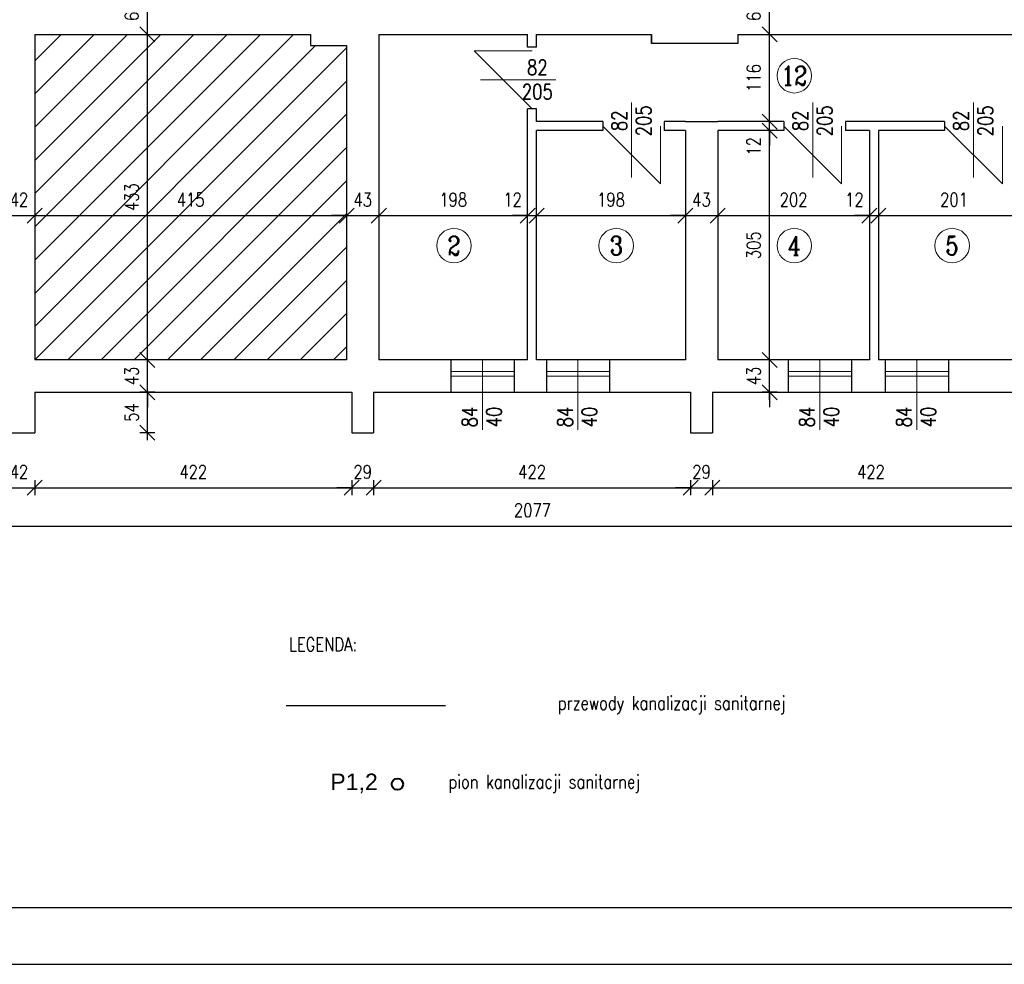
# Model space of a CAD drawing. Header units: centimetres. Extents: x 16800 to 40740, y -5708 to 2993.
# Tile 8 of 34: x 24452 to 25763, y -3038 to -1782. Entities that reach past the tile are written whole.
import ezdxf
from ezdxf.enums import TextEntityAlignment as Align

# ---------------------------------------------------------------- set-up
doc = ezdxf.new("R2010")
doc.units = ezdxf.units.CM
doc.header["$MEASUREMENT"] = 0
doc.layers.get('defpoints').update_dxf_attribs({"color": 6})
for name, color, linetype, lineweight in [('is_co_opis', 7, 'Continuous', 30), ('kanalizacja', 2, 'Continuous', 30), ('kreskowanie', 7, 'Continuous', 18), ('linia pomocnicza', 7, 'Continuous', 18), ('linia widokowa', 8, 'Continuous', 25), ('wymiary', 7, 'Continuous', 18)]:
    doc.layers.add(name, color=color, linetype=linetype, lineweight=lineweight)
doc.layers.add('napisy', color=7, linetype='Continuous')
doc.layers.add('TEXT', color=7, linetype='Continuous')
doc.styles.add('Arial', font='arial.ttf', dxfattribs={"height": 150})
doc.styles.add('OZD_C', font='romans.shx', dxfattribs={"width": 0.8})
doc.styles.get("Standard").update_dxf_attribs({"font": 'romanc.shx', "width": 0.8})
doc.dimstyles.new('OLO', dxfattribs={"dimtxt": 18, "dimasz": 20, "dimexe": 10, "dimexo": 10, "dimgap": 12, "dimtad": 1, "dimdec": 1, "dimdsep": 46, "dimtxsty": 'Standard', "dimblk1": 'OBLIQUE', "dimblk2": 'OBLIQUE', "dimsah": 1, "dimcen": 2.5, "dimdle": 10, "dimclrd": 1, "dimclre": 1, "dimclrt": 1, "dimadec": 0, "dimazin": 0, "dimtfac": 1, "dimtdec": 1, "dimtix": 1, "dimtmove": 2, "dimatfit": 3, "dimldrblk": 'OBLIQUE', "dimfxl": 0, "dimtolj": 1, "dimarcsym": 0})

# ---------------------------------------------------------------- blocks, each defined once
blk = doc.blocks.new('_OBLIQUE')
at = {"color": 0, "linetype": 'ByBlock'}
blk.add_line((-0.5, -0.5), (0.5, 0.5), dxfattribs=at)
blk = doc.blocks.new('*D565')
at = {"layer": 'defpoints', "color": 0}
for p in [(24430, -2331), (24472, -2331), (24472, -2404)]:
    blk.add_point(p, dxfattribs=at)
at = {"layer": 'wymiary', "color": 1, "lineweight": -2}
for p, q in [((24430, -2394), (24430, -2414)), ((24472, -2394), (24472, -2414)), ((24430, -2404), (24410, -2404)), ((24420, -2404), (24482, -2404)), ((24472, -2404), (24492, -2404))]:
    blk.add_line(p, q, dxfattribs=at)
at = {"layer": 'wymiary', "color": 1, "linetype": 'ByBlock', "lineweight": -2, "xscale": 20, "yscale": 20, "zscale": 20}
blk.add_blockref('_OBLIQUE', (24430, -2404), dxfattribs=at)
at = {"layer": 'wymiary', "color": 1, "linetype": 'ByBlock', "lineweight": -2, "xscale": 20, "yscale": 20, "zscale": 20, "rotation": 180}
blk.add_blockref('_OBLIQUE', (24472, -2404), dxfattribs=at)
at = {"layer": 'wymiary', "color": 1, "insert": (24451, -2383), "char_height": 18, "attachment_point": 5}
blk.add_mtext('\\A1;42', dxfattribs=at)
blk = doc.blocks.new('*D566')
at = {"layer": 'defpoints', "color": 0}
for p in [(24472, -2331), (24894, -2331), (24894, -2404)]:
    blk.add_point(p, dxfattribs=at)
at = {"layer": 'wymiary', "color": 1, "lineweight": -2}
for p, q in [((24472, -2394), (24472, -2414)), ((24894, -2394), (24894, -2414)), ((24462, -2404), (24904, -2404))]:
    blk.add_line(p, q, dxfattribs=at)
at = {"layer": 'wymiary', "color": 1, "linetype": 'ByBlock', "lineweight": -2, "xscale": 20, "yscale": 20, "zscale": 20, "rotation": 180}
blk.add_blockref('_OBLIQUE', (24472, -2404), dxfattribs=at)
at = {"layer": 'wymiary', "color": 1, "linetype": 'ByBlock', "lineweight": -2, "xscale": 20, "yscale": 20, "zscale": 20}
blk.add_blockref('_OBLIQUE', (24894, -2404), dxfattribs=at)
at = {"layer": 'wymiary', "color": 1, "insert": (24683, -2383), "char_height": 18, "attachment_point": 5}
blk.add_mtext('\\A1;422', dxfattribs=at)
blk = doc.blocks.new('*D567')
at = {"layer": 'defpoints', "color": 0}
for p in [(24894, -2331), (24923, -2331), (24923, -2404)]:
    blk.add_point(p, dxfattribs=at)
at = {"layer": 'wymiary', "color": 1, "lineweight": -2}
for p, q in [((24894, -2394), (24894, -2414)), ((24923, -2394), (24923, -2414)), ((24894, -2404), (24874, -2404)), ((24884, -2404), (24933, -2404)), ((24923, -2404), (24943, -2404))]:
    blk.add_line(p, q, dxfattribs=at)
at = {"layer": 'wymiary', "color": 1, "linetype": 'ByBlock', "lineweight": -2, "xscale": 20, "yscale": 20, "zscale": 20}
blk.add_blockref('_OBLIQUE', (24894, -2404), dxfattribs=at)
at = {"layer": 'wymiary', "color": 1, "linetype": 'ByBlock', "lineweight": -2, "xscale": 20, "yscale": 20, "zscale": 20, "rotation": 180}
blk.add_blockref('_OBLIQUE', (24923, -2404), dxfattribs=at)
at = {"layer": 'wymiary', "color": 1, "insert": (24908.5, -2383), "char_height": 18, "attachment_point": 5}
blk.add_mtext('\\A1;29', dxfattribs=at)
blk = doc.blocks.new('*D568')
at = {"layer": 'defpoints', "color": 0}
for p in [(24923, -2331), (25345, -2331), (25345, -2404)]:
    blk.add_point(p, dxfattribs=at)
at = {"layer": 'wymiary', "color": 1, "lineweight": -2}
for p, q in [((24923, -2394), (24923, -2414)), ((25345, -2394), (25345, -2414)), ((24913, -2404), (25355, -2404))]:
    blk.add_line(p, q, dxfattribs=at)
at = {"layer": 'wymiary', "color": 1, "linetype": 'ByBlock', "lineweight": -2, "xscale": 20, "yscale": 20, "zscale": 20, "rotation": 180}
blk.add_blockref('_OBLIQUE', (24923, -2404), dxfattribs=at)
at = {"layer": 'wymiary', "color": 1, "linetype": 'ByBlock', "lineweight": -2, "xscale": 20, "yscale": 20, "zscale": 20}
blk.add_blockref('_OBLIQUE', (25345, -2404), dxfattribs=at)
at = {"layer": 'wymiary', "color": 1, "insert": (25134, -2383), "char_height": 18, "attachment_point": 5}
blk.add_mtext('\\A1;422', dxfattribs=at)
blk = doc.blocks.new('*D569')
at = {"layer": 'defpoints', "color": 0}
for p in [(25345, -2331), (25374, -2331), (25374, -2404)]:
    blk.add_point(p, dxfattribs=at)
at = {"layer": 'wymiary', "color": 1, "lineweight": -2}
for p, q in [((25345, -2394), (25345, -2414)), ((25374, -2394), (25374, -2414)), ((25345, -2404), (25325, -2404)), ((25335, -2404), (25384, -2404)), ((25374, -2404), (25394, -2404))]:
    blk.add_line(p, q, dxfattribs=at)
at = {"layer": 'wymiary', "color": 1, "linetype": 'ByBlock', "lineweight": -2, "xscale": 20, "yscale": 20, "zscale": 20}
blk.add_blockref('_OBLIQUE', (25345, -2404), dxfattribs=at)
at = {"layer": 'wymiary', "color": 1, "linetype": 'ByBlock', "lineweight": -2, "xscale": 20, "yscale": 20, "zscale": 20, "rotation": 180}
blk.add_blockref('_OBLIQUE', (25374, -2404), dxfattribs=at)
at = {"layer": 'wymiary', "color": 1, "insert": (25359.5, -2383), "char_height": 18, "attachment_point": 5}
blk.add_mtext('\\A1;29', dxfattribs=at)
blk = doc.blocks.new('*D570')
at = {"layer": 'defpoints', "color": 0}
for p in [(25374, -2331), (25796, -2331), (25796, -2404)]:
    blk.add_point(p, dxfattribs=at)
at = {"layer": 'wymiary', "color": 1, "lineweight": -2}
for p, q in [((25374, -2394), (25374, -2414)), ((25796, -2394), (25796, -2414)), ((25364, -2404), (25806, -2404))]:
    blk.add_line(p, q, dxfattribs=at)
at = {"layer": 'wymiary', "color": 1, "linetype": 'ByBlock', "lineweight": -2, "xscale": 20, "yscale": 20, "zscale": 20, "rotation": 180}
blk.add_blockref('_OBLIQUE', (25374, -2404), dxfattribs=at)
at = {"layer": 'wymiary', "color": 1, "linetype": 'ByBlock', "lineweight": -2, "xscale": 20, "yscale": 20, "zscale": 20}
blk.add_blockref('_OBLIQUE', (25796, -2404), dxfattribs=at)
at = {"layer": 'wymiary', "color": 1, "insert": (25585, -2383), "char_height": 18, "attachment_point": 5}
blk.add_mtext('\\A1;422', dxfattribs=at)
blk = doc.blocks.new('*D574')
at = {"layer": 'defpoints', "color": 0}
for p in [(26173, -2277), (24096, -2301), (26173, -2455)]:
    blk.add_point(p, dxfattribs=at)
at = {"layer": 'wymiary', "color": 1, "lineweight": -2}
for p, q in [((24096, -2445), (24096, -2465)), ((26173, -2445), (26173, -2465)), ((24086, -2455), (26183, -2455))]:
    blk.add_line(p, q, dxfattribs=at)
at = {"layer": 'wymiary', "color": 1, "linetype": 'ByBlock', "lineweight": -2, "xscale": 20, "yscale": 20, "zscale": 20, "rotation": 180}
blk.add_blockref('_OBLIQUE', (24096, -2455), dxfattribs=at)
at = {"layer": 'wymiary', "color": 1, "linetype": 'ByBlock', "lineweight": -2, "xscale": 20, "yscale": 20, "zscale": 20}
blk.add_blockref('_OBLIQUE', (26173, -2455), dxfattribs=at)
at = {"layer": 'wymiary', "color": 1, "insert": (25134.5, -2434), "char_height": 18, "attachment_point": 5}
blk.add_mtext('\\A1;2077', dxfattribs=at)
blk = doc.blocks.new('*D617')
at = {"layer": 'defpoints', "color": 0}
for p in [(24430, -2042), (24472, -2042), (24472, -2042)]:
    blk.add_point(p, dxfattribs=at)
at = {"layer": 'wymiary', "color": 1, "lineweight": -2}
for p, q in [((24430, -2042), (24410, -2042)), ((24420, -2042), (24482, -2042)), ((24430, -2032), (24430, -2032)), ((24472, -2032), (24472, -2032)), ((24472, -2042), (24492, -2042))]:
    blk.add_line(p, q, dxfattribs=at)
at = {"layer": 'wymiary', "color": 1, "linetype": 'ByBlock', "lineweight": -2, "xscale": 20, "yscale": 20, "zscale": 20}
blk.add_blockref('_OBLIQUE', (24430, -2042), dxfattribs=at)
at = {"layer": 'wymiary', "color": 1, "linetype": 'ByBlock', "lineweight": -2, "xscale": 20, "yscale": 20, "zscale": 20, "rotation": 180}
blk.add_blockref('_OBLIQUE', (24472, -2042), dxfattribs=at)
at = {"layer": 'wymiary', "color": 1, "insert": (24451, -2021), "char_height": 18, "attachment_point": 5}
blk.add_mtext('\\A1;42', dxfattribs=at)
blk = doc.blocks.new('*D618')
at = {"layer": 'defpoints', "color": 0}
for p in [(24472, -2042), (24887, -2042), (24887, -2042)]:
    blk.add_point(p, dxfattribs=at)
at = {"layer": 'wymiary', "color": 1, "lineweight": -2}
for p, q in [((24462, -2042), (24897, -2042)), ((24472, -2032), (24472, -2032)), ((24887, -2032), (24887, -2032))]:
    blk.add_line(p, q, dxfattribs=at)
at = {"layer": 'wymiary', "color": 1, "linetype": 'ByBlock', "lineweight": -2, "xscale": 20, "yscale": 20, "zscale": 20, "rotation": 180}
blk.add_blockref('_OBLIQUE', (24472, -2042), dxfattribs=at)
at = {"layer": 'wymiary', "color": 1, "linetype": 'ByBlock', "lineweight": -2, "xscale": 20, "yscale": 20, "zscale": 20}
blk.add_blockref('_OBLIQUE', (24887, -2042), dxfattribs=at)
at = {"layer": 'wymiary', "color": 1, "insert": (24679.5, -2021), "char_height": 18, "attachment_point": 5}
blk.add_mtext('\\A1;415', dxfattribs=at)
blk = doc.blocks.new('*D619')
at = {"layer": 'defpoints', "color": 0}
for p in [(24887, -2042), (24930, -2042), (24930, -2042)]:
    blk.add_point(p, dxfattribs=at)
at = {"layer": 'wymiary', "color": 1, "lineweight": -2}
for p, q in [((24887, -2042), (24867, -2042)), ((24877, -2042), (24940, -2042)), ((24887, -2032), (24887, -2032)), ((24930, -2032), (24930, -2032)), ((24930, -2042), (24950, -2042))]:
    blk.add_line(p, q, dxfattribs=at)
at = {"layer": 'wymiary', "color": 1, "linetype": 'ByBlock', "lineweight": -2, "xscale": 20, "yscale": 20, "zscale": 20}
blk.add_blockref('_OBLIQUE', (24887, -2042), dxfattribs=at)
at = {"layer": 'wymiary', "color": 1, "linetype": 'ByBlock', "lineweight": -2, "xscale": 20, "yscale": 20, "zscale": 20, "rotation": 180}
blk.add_blockref('_OBLIQUE', (24930, -2042), dxfattribs=at)
at = {"layer": 'wymiary', "color": 1, "insert": (24908.5, -2021), "char_height": 18, "attachment_point": 5}
blk.add_mtext('\\A1;43', dxfattribs=at)
blk = doc.blocks.new('*D620')
at = {"layer": 'defpoints', "color": 0}
for p in [(24930, -2042), (25128, -2042), (25128, -2042)]:
    blk.add_point(p, dxfattribs=at)
at = {"layer": 'wymiary', "color": 1, "lineweight": -2}
for p, q in [((24920, -2042), (25138, -2042)), ((24930, -2032), (24930, -2032)), ((25128, -2032), (25128, -2032))]:
    blk.add_line(p, q, dxfattribs=at)
at = {"layer": 'wymiary', "color": 1, "linetype": 'ByBlock', "lineweight": -2, "xscale": 20, "yscale": 20, "zscale": 20, "rotation": 180}
blk.add_blockref('_OBLIQUE', (24930, -2042), dxfattribs=at)
at = {"layer": 'wymiary', "color": 1, "linetype": 'ByBlock', "lineweight": -2, "xscale": 20, "yscale": 20, "zscale": 20}
blk.add_blockref('_OBLIQUE', (25128, -2042), dxfattribs=at)
at = {"layer": 'wymiary', "color": 1, "insert": (25029, -2021), "char_height": 18, "attachment_point": 5}
blk.add_mtext('\\A1;198', dxfattribs=at)
blk = doc.blocks.new('*D621')
at = {"layer": 'defpoints', "color": 0}
for p in [(25128, -2042), (25140, -2042), (25140, -2042)]:
    blk.add_point(p, dxfattribs=at)
at = {"layer": 'wymiary', "color": 1, "lineweight": -2}
for p, q in [((25128, -2042), (25108, -2042)), ((25118, -2042), (25150, -2042)), ((25128, -2032), (25128, -2032)), ((25140, -2032), (25140, -2032)), ((25140, -2042), (25160, -2042))]:
    blk.add_line(p, q, dxfattribs=at)
at = {"layer": 'wymiary', "color": 1, "linetype": 'ByBlock', "lineweight": -2, "xscale": 20, "yscale": 20, "zscale": 20}
blk.add_blockref('_OBLIQUE', (25128, -2042), dxfattribs=at)
at = {"layer": 'wymiary', "color": 1, "linetype": 'ByBlock', "lineweight": -2, "xscale": 20, "yscale": 20, "zscale": 20, "rotation": 180}
blk.add_blockref('_OBLIQUE', (25140, -2042), dxfattribs=at)
at = {"layer": 'wymiary', "color": 1, "insert": (25108, -2021), "char_height": 18, "attachment_point": 5}
blk.add_mtext('\\A1;12', dxfattribs=at)
blk = doc.blocks.new('*D622')
at = {"layer": 'defpoints', "color": 0}
for p in [(25140, -2042), (25338, -2042), (25338, -2042)]:
    blk.add_point(p, dxfattribs=at)
at = {"layer": 'wymiary', "color": 1, "lineweight": -2}
for p, q in [((25130, -2042), (25348, -2042)), ((25140, -2032), (25140, -2032)), ((25338, -2032), (25338, -2032))]:
    blk.add_line(p, q, dxfattribs=at)
at = {"layer": 'wymiary', "color": 1, "linetype": 'ByBlock', "lineweight": -2, "xscale": 20, "yscale": 20, "zscale": 20, "rotation": 180}
blk.add_blockref('_OBLIQUE', (25140, -2042), dxfattribs=at)
at = {"layer": 'wymiary', "color": 1, "linetype": 'ByBlock', "lineweight": -2, "xscale": 20, "yscale": 20, "zscale": 20}
blk.add_blockref('_OBLIQUE', (25338, -2042), dxfattribs=at)
at = {"layer": 'wymiary', "color": 1, "insert": (25239, -2021), "char_height": 18, "attachment_point": 5}
blk.add_mtext('\\A1;198', dxfattribs=at)
blk = doc.blocks.new('*D623')
at = {"layer": 'defpoints', "color": 0}
for p in [(25338, -2042), (25381, -2042), (25381, -2042)]:
    blk.add_point(p, dxfattribs=at)
at = {"layer": 'wymiary', "color": 1, "lineweight": -2}
for p, q in [((25338, -2042), (25318, -2042)), ((25328, -2042), (25391, -2042)), ((25338, -2032), (25338, -2032)), ((25381, -2032), (25381, -2032)), ((25381, -2042), (25401, -2042))]:
    blk.add_line(p, q, dxfattribs=at)
at = {"layer": 'wymiary', "color": 1, "linetype": 'ByBlock', "lineweight": -2, "xscale": 20, "yscale": 20, "zscale": 20}
blk.add_blockref('_OBLIQUE', (25338, -2042), dxfattribs=at)
at = {"layer": 'wymiary', "color": 1, "linetype": 'ByBlock', "lineweight": -2, "xscale": 20, "yscale": 20, "zscale": 20, "rotation": 180}
blk.add_blockref('_OBLIQUE', (25381, -2042), dxfattribs=at)
at = {"layer": 'wymiary', "color": 1, "insert": (25359.5, -2021), "char_height": 18, "attachment_point": 5}
blk.add_mtext('\\A1;43', dxfattribs=at)
blk = doc.blocks.new('*D624')
at = {"layer": 'defpoints', "color": 0}
for p in [(25381, -2042), (25583, -2042), (25583, -2042)]:
    blk.add_point(p, dxfattribs=at)
at = {"layer": 'wymiary', "color": 1, "lineweight": -2}
for p, q in [((25371, -2042), (25593, -2042)), ((25381, -2032), (25381, -2032)), ((25583, -2032), (25583, -2032))]:
    blk.add_line(p, q, dxfattribs=at)
at = {"layer": 'wymiary', "color": 1, "linetype": 'ByBlock', "lineweight": -2, "xscale": 20, "yscale": 20, "zscale": 20, "rotation": 180}
blk.add_blockref('_OBLIQUE', (25381, -2042), dxfattribs=at)
at = {"layer": 'wymiary', "color": 1, "linetype": 'ByBlock', "lineweight": -2, "xscale": 20, "yscale": 20, "zscale": 20}
blk.add_blockref('_OBLIQUE', (25583, -2042), dxfattribs=at)
at = {"layer": 'wymiary', "color": 1, "insert": (25482, -2021), "char_height": 18, "attachment_point": 5}
blk.add_mtext('\\A1;202', dxfattribs=at)
blk = doc.blocks.new('*D625')
at = {"layer": 'defpoints', "color": 0}
for p in [(25583, -2042), (25595, -2042), (25595, -2042)]:
    blk.add_point(p, dxfattribs=at)
at = {"layer": 'wymiary', "color": 1, "lineweight": -2}
for p, q in [((25583, -2042), (25563, -2042)), ((25573, -2042), (25605, -2042)), ((25583, -2032), (25583, -2032)), ((25595, -2032), (25595, -2032)), ((25595, -2042), (25615, -2042))]:
    blk.add_line(p, q, dxfattribs=at)
at = {"layer": 'wymiary', "color": 1, "linetype": 'ByBlock', "lineweight": -2, "xscale": 20, "yscale": 20, "zscale": 20}
blk.add_blockref('_OBLIQUE', (25583, -2042), dxfattribs=at)
at = {"layer": 'wymiary', "color": 1, "linetype": 'ByBlock', "lineweight": -2, "xscale": 20, "yscale": 20, "zscale": 20, "rotation": 180}
blk.add_blockref('_OBLIQUE', (25595, -2042), dxfattribs=at)
at = {"layer": 'wymiary', "color": 1, "insert": (25563, -2021), "char_height": 18, "attachment_point": 5}
blk.add_mtext('\\A1;12', dxfattribs=at)
blk = doc.blocks.new('*D626')
at = {"layer": 'defpoints', "color": 0}
for p in [(25595, -2042), (25796, -2042), (25796, -2042)]:
    blk.add_point(p, dxfattribs=at)
at = {"layer": 'wymiary', "color": 1, "lineweight": -2}
for p, q in [((25585, -2042), (25806, -2042)), ((25595, -2032), (25595, -2032)), ((25796, -2032), (25796, -2032))]:
    blk.add_line(p, q, dxfattribs=at)
at = {"layer": 'wymiary', "color": 1, "linetype": 'ByBlock', "lineweight": -2, "xscale": 20, "yscale": 20, "zscale": 20, "rotation": 180}
blk.add_blockref('_OBLIQUE', (25595, -2042), dxfattribs=at)
at = {"layer": 'wymiary', "color": 1, "linetype": 'ByBlock', "lineweight": -2, "xscale": 20, "yscale": 20, "zscale": 20}
blk.add_blockref('_OBLIQUE', (25796, -2042), dxfattribs=at)
at = {"layer": 'wymiary', "color": 1, "insert": (25695.5, -2021), "char_height": 18, "attachment_point": 5}
blk.add_mtext('\\A1;201', dxfattribs=at)
blk = doc.blocks.new('*D630')
at = {"layer": 'defpoints', "color": 0}
for p in [(24622, -2277), (24894, -2277), (24894, -2331)]:
    blk.add_point(p, dxfattribs=at)
at = {"layer": 'wymiary', "color": 1, "lineweight": -2}
for p, q in [((24622, -2341), (24622, -2267)), ((24632, -2277), (24612, -2277)), ((24632, -2331), (24612, -2331))]:
    blk.add_line(p, q, dxfattribs=at)
at = {"layer": 'wymiary', "color": 1, "linetype": 'ByBlock', "lineweight": -2, "xscale": 20, "yscale": 20, "zscale": 20}
for p, rotation in [((24622, -2277), 90), ((24622, -2331), 270)]:
    blk.add_blockref('_OBLIQUE', p, dxfattribs=dict(at, rotation=rotation))
at = {"layer": 'wymiary', "color": 1, "insert": (24601, -2304), "char_height": 18, "attachment_point": 5, "rotation": 90}
blk.add_mtext('\\A1;54', dxfattribs=at)
blk = doc.blocks.new('*D631')
at = {"layer": 'defpoints', "color": 0}
for p in [(24622, -2234), (24622, -2234), (24894, -2277)]:
    blk.add_point(p, dxfattribs=at)
at = {"layer": 'wymiary', "color": 1, "lineweight": -2}
for p, q in [((24622, -2234), (24622, -2214)), ((24622, -2287), (24622, -2224)), ((24612, -2234), (24612, -2234)), ((24632, -2277), (24612, -2277)), ((24622, -2277), (24622, -2297))]:
    blk.add_line(p, q, dxfattribs=at)
at = {"layer": 'wymiary', "color": 1, "linetype": 'ByBlock', "lineweight": -2, "xscale": 20, "yscale": 20, "zscale": 20}
for p, rotation in [((24622, -2234), 270), ((24622, -2277), 90)]:
    blk.add_blockref('_OBLIQUE', p, dxfattribs=dict(at, rotation=rotation))
at = {"layer": 'wymiary', "color": 1, "insert": (24601, -2255.5), "char_height": 18, "attachment_point": 5, "rotation": 90}
blk.add_mtext('\\A1;43', dxfattribs=at)
blk = doc.blocks.new('*D632')
at = {"layer": 'defpoints', "color": 0}
for p in [(24622, -1801), (24622, -1801), (24622, -2234)]:
    blk.add_point(p, dxfattribs=at)
at = {"layer": 'wymiary', "color": 1, "lineweight": -2}
for p, q in [((24622, -2244), (24622, -1791)), ((24612, -1801), (24612, -1801)), ((24612, -2234), (24612, -2234))]:
    blk.add_line(p, q, dxfattribs=at)
at = {"layer": 'wymiary', "color": 1, "linetype": 'ByBlock', "lineweight": -2, "xscale": 20, "yscale": 20, "zscale": 20}
for p, rotation in [((24622, -1801), 90), ((24622, -2234), 270)]:
    blk.add_blockref('_OBLIQUE', p, dxfattribs=dict(at, rotation=rotation))
at = {"layer": 'wymiary', "color": 1, "insert": (24601, -2017.5), "char_height": 18, "attachment_point": 5, "rotation": 90}
blk.add_mtext('\\A1;433', dxfattribs=at)
blk = doc.blocks.new('*D633')
at = {"layer": 'defpoints', "color": 0}
for p in [(24622, -1741), (24622, -1741), (24622, -1801)]:
    blk.add_point(p, dxfattribs=at)
at = {"layer": 'wymiary', "color": 1, "lineweight": -2}
for p, q in [((24612, -1741), (24612, -1741)), ((24622, -1811), (24622, -1731)), ((24612, -1801), (24612, -1801))]:
    blk.add_line(p, q, dxfattribs=at)
at = {"layer": 'wymiary', "color": 1, "linetype": 'ByBlock', "lineweight": -2, "xscale": 20, "yscale": 20, "zscale": 20}
for p, rotation in [((24622, -1741), 90), ((24622, -1801), 270)]:
    blk.add_blockref('_OBLIQUE', p, dxfattribs=dict(at, rotation=rotation))
at = {"layer": 'wymiary', "color": 1, "insert": (24601, -1771), "char_height": 18, "attachment_point": 5, "rotation": 90}
blk.add_mtext('\\A1;60', dxfattribs=at)
blk = doc.blocks.new('*D639')
at = {"layer": 'defpoints', "color": 0}
for p in [(25450, -2234), (25475, -2234), (25475, -2277)]:
    blk.add_point(p, dxfattribs=at)
at = {"layer": 'wymiary', "color": 1, "lineweight": -2}
for p, q in [((25450, -2234), (25450, -2214)), ((25450, -2287), (25450, -2224)), ((25460, -2234), (25440, -2234)), ((25460, -2277), (25440, -2277)), ((25450, -2277), (25450, -2297))]:
    blk.add_line(p, q, dxfattribs=at)
at = {"layer": 'wymiary', "color": 1, "linetype": 'ByBlock', "lineweight": -2, "xscale": 20, "yscale": 20, "zscale": 20}
for p, rotation in [((25450, -2234), 270), ((25450, -2277), 90)]:
    blk.add_blockref('_OBLIQUE', p, dxfattribs=dict(at, rotation=rotation))
at = {"layer": 'wymiary', "color": 1, "insert": (25429, -2255.5), "char_height": 18, "attachment_point": 5, "rotation": 90}
blk.add_mtext('\\A1;43', dxfattribs=at)
blk = doc.blocks.new('*D640')
at = {"layer": 'defpoints', "color": 0}
for p in [(25450, -1929), (25450, -1929), (25475, -2234)]:
    blk.add_point(p, dxfattribs=at)
at = {"layer": 'wymiary', "color": 1, "lineweight": -2}
for p, q in [((25450, -2244), (25450, -1919)), ((25440, -1929), (25440, -1929)), ((25460, -2234), (25440, -2234))]:
    blk.add_line(p, q, dxfattribs=at)
at = {"layer": 'wymiary', "color": 1, "linetype": 'ByBlock', "lineweight": -2, "xscale": 20, "yscale": 20, "zscale": 20}
for p, rotation in [((25450, -1929), 90), ((25450, -2234), 270)]:
    blk.add_blockref('_OBLIQUE', p, dxfattribs=dict(at, rotation=rotation))
at = {"layer": 'wymiary', "color": 1, "insert": (25429, -2081.5), "char_height": 18, "attachment_point": 5, "rotation": 90}
blk.add_mtext('\\A1;305', dxfattribs=at)
blk = doc.blocks.new('*D641')
at = {"layer": 'defpoints', "color": 0}
for p in [(25450, -1917), (25450, -1917), (25450, -1929)]:
    blk.add_point(p, dxfattribs=at)
at = {"layer": 'wymiary', "color": 1, "lineweight": -2}
for p, q in [((25450, -1917), (25450, -1897)), ((25450, -1939), (25450, -1907)), ((25440, -1917), (25440, -1917)), ((25440, -1929), (25440, -1929)), ((25450, -1929), (25450, -1949))]:
    blk.add_line(p, q, dxfattribs=at)
at = {"layer": 'wymiary', "color": 1, "linetype": 'ByBlock', "lineweight": -2, "xscale": 20, "yscale": 20, "zscale": 20}
for p, rotation in [((25450, -1917), 270), ((25450, -1929), 90)]:
    blk.add_blockref('_OBLIQUE', p, dxfattribs=dict(at, rotation=rotation))
at = {"layer": 'wymiary', "color": 1, "insert": (25429, -1950), "char_height": 18, "attachment_point": 5, "rotation": 90}
blk.add_mtext('\\A1;12', dxfattribs=at)
blk = doc.blocks.new('*D642')
at = {"layer": 'defpoints', "color": 0}
for p in [(25450, -1801), (25450, -1801), (25450, -1917)]:
    blk.add_point(p, dxfattribs=at)
at = {"layer": 'wymiary', "color": 1, "lineweight": -2}
for p, q in [((25450, -1927), (25450, -1791)), ((25440, -1801), (25440, -1801)), ((25440, -1917), (25440, -1917))]:
    blk.add_line(p, q, dxfattribs=at)
at = {"layer": 'wymiary', "color": 1, "linetype": 'ByBlock', "lineweight": -2, "xscale": 20, "yscale": 20, "zscale": 20}
for p, rotation in [((25450, -1801), 90), ((25450, -1917), 270)]:
    blk.add_blockref('_OBLIQUE', p, dxfattribs=dict(at, rotation=rotation))
at = {"layer": 'wymiary', "color": 1, "insert": (25429, -1859), "char_height": 18, "attachment_point": 5, "rotation": 90}
blk.add_mtext('\\A1;116', dxfattribs=at)
blk = doc.blocks.new('*D643')
at = {"layer": 'defpoints', "color": 0}
for p in [(25450, -1741), (25450, -1741), (25450, -1801)]:
    blk.add_point(p, dxfattribs=at)
at = {"layer": 'wymiary', "color": 1, "lineweight": -2}
for p, q in [((25440, -1741), (25440, -1741)), ((25450, -1811), (25450, -1731)), ((25440, -1801), (25440, -1801))]:
    blk.add_line(p, q, dxfattribs=at)
at = {"layer": 'wymiary', "color": 1, "linetype": 'ByBlock', "lineweight": -2, "xscale": 20, "yscale": 20, "zscale": 20}
for p, rotation in [((25450, -1741), 90), ((25450, -1801), 270)]:
    blk.add_blockref('_OBLIQUE', p, dxfattribs=dict(at, rotation=rotation))
at = {"layer": 'wymiary', "color": 1, "insert": (25429, -1771), "char_height": 18, "attachment_point": 5, "rotation": 90}
blk.add_mtext('\\A1;60', dxfattribs=at)

msp = doc.modelspace()

# ---------------------------------------------------------------- hatches: boundary and pattern name
at = {"layer": 'kreskowanie'}
h = msp.add_hatch(dxfattribs=at)
h.set_pattern_fill('ANSI31', color=256, scale=250, style=0)
h.set_pattern_definition([(45, (6055, 32), (-22.097087, 22.097087), [])])
h.paths.add_polyline_path([(24430, -1046), (24142, -1046), (24142, -1544), (24430, -1544)])
h.paths.add_polyline_path([(24887, -1106), (24472, -1106), (24472, -1537), (24887, -1537)])
h.paths.add_polyline_path([(24142, -1586), (24142, -1771), (24430, -1771), (24430, -1586)])
h.paths.add_polyline_path([(24472, -1566), (24472, -1741), (24887, -1741), (24887, -1566)])
h.paths.add_polyline_path([(24472, -2234), (24887, -2234), (24887, -1816), (24839, -1816), (24839, -1801), (24472, -1801)])

# ---------------------------------------------------------------- linework, layer by layer
at = {"layer": 'defpoints'}
for p, q in [((27080, -2963), (23030, -2963)), ((22955, -3038), (27155, -3038))]:
    msp.add_line(p, q, dxfattribs=at)
at = {"layer": 'kanalizacja', "color": 26}
msp.add_line((24806.714, -2693.685), (25018.585, -2693.685), dxfattribs=at)
at = {"layer": 'linia pomocnicza'}
for p, q in [((25134, -1900), (25057, -1823)), ((25057, -1823), (25134, -1823)), ((25065.5, -1861.5), (25165.5, -1861.5)), ((25266.5, -1991.5), (25266.5, -1891.5)), ((25507.5, -1991.5), (25507.5, -1891.5)), ((25721.5, -1991.5), (25721.5, -1891.5)), ((25228, -1923), (25305, -2000)), ((25305, -2000), (25305, -1923)), ((25469, -1923), (25546, -2000)), ((25546, -2000), (25546, -1923)), ((25683, -1923), (25760, -2000)), ((25760, -2000), (25760, -1923)), ((25068, -2234), (25068, -2327)), ((25195, -2234), (25195, -2327)), ((25517, -2234), (25517, -2327)), ((25646, -2234), (25646, -2327)), ((25026, -2249.5), (25110, -2249.5)), ((25153, -2249.5), (25237, -2249.5)), ((25475, -2249.5), (25559, -2249.5)), ((25604, -2249.5), (25688, -2249.5)), ((25026, -2255.5), (25110, -2255.5)), ((25153, -2255.5), (25237, -2255.5)), ((25475, -2255.5), (25559, -2255.5)), ((25604, -2255.5), (25688, -2255.5))]:
    msp.add_line(p, q, dxfattribs=at)
for centre in [(25483, -1856), (25030, -2082), (25246, -2082), (25483, -2082), (25693, -2082)]:
    msp.add_circle(centre, 23, dxfattribs=at)
at = {"layer": 'linia widokowa'}
for p, q in [((24472, -1801), (24839, -1801)), ((24472, -1801), (24472, -2234)), ((24839, -1801), (24839, -1816)), ((24930, -1801), (25128, -1801)), ((24930, -1801), (24930, -2234)), ((25128, -1818), (25128, -1801)), ((25140, -1801), (25293, -1801)), ((25140, -1818), (25140, -1801)), ((25293, -1801), (25293, -1813)), ((25408, -1801), (25796, -1801)), ((24839, -1816), (24887, -1816)), ((24887, -1816), (24887, -2234)), ((25140, -1818), (25128, -1818)), ((25128, -2234), (25128, -1900)), ((25140, -1900), (25128, -1900)), ((25140, -1917), (25140, -1900)), ((25228, -1917), (25140, -1917)), ((25228, -1917), (25228, -1929)), ((25338, -1917), (25310, -1917)), ((25310, -1917), (25310, -1929)), ((25338, -1917), (25381, -1917)), ((25469, -1917), (25381, -1917)), ((25469, -1917), (25469, -1929)), ((25683, -1917), (25551, -1917)), ((25551, -1917), (25551, -1929)), ((25683, -1917), (25683, -1929)), ((25228, -1929), (25140, -1929)), ((25140, -2234), (25140, -1929)), ((25338, -1929), (25310, -1929)), ((25338, -1929), (25338, -2234)), ((25381, -1929), (25381, -2234)), ((25469, -1929), (25381, -1929)), ((25583, -1929), (25551, -1929)), ((25583, -1929), (25583, -2234)), ((25595, -1929), (25595, -2234)), ((25683, -1929), (25595, -1929)), ((24887, -2234), (24472, -2234)), ((25128, -2234), (24930, -2234)), ((25026, -2234), (25026, -2277)), ((25110, -2234), (25110, -2277)), ((25338, -2234), (25140, -2234)), ((25153, -2234), (25153, -2277)), ((25237, -2234), (25237, -2277)), ((25583, -2234), (25381, -2234)), ((25475, -2234), (25475, -2277)), ((25559, -2234), (25559, -2277)), ((25796, -2234), (25595, -2234)), ((25604, -2234), (25604, -2277)), ((25688, -2234), (25688, -2277)), ((24472, -2277), (24894, -2277)), ((24472, -2277), (24472, -2331)), ((24894, -2277), (24894, -2331)), ((24923, -2277), (25345, -2277)), ((24923, -2277), (24923, -2331)), ((25345, -2277), (25345, -2331)), ((25374, -2277), (25796, -2277)), ((25374, -2277), (25374, -2331)), ((24430, -2331), (24472, -2331)), ((24894, -2331), (24923, -2331)), ((25345, -2331), (25374, -2331))]:
    msp.add_line(p, q, dxfattribs=at)
msp.add_lwpolyline([(25408, -1801), (25408, -1813), (25293, -1813), (25293, -1801)], dxfattribs=at)
at = {"layer": 'wymiary', "color": 14, "lineweight": 40, "ltscale": 50}
msp.add_circle((24954.736, -2798.402), 7.497, dxfattribs=at)

# ---------------------------------------------------------------- texts
at = {"layer": 'is_co_opis', "color": 0, "lineweight": 18, "char_height": 18, "attachment_point": 3, "style": 'OZD_C'}
for s, insert, width in [('przewody kanalizacji sanitarnej', (25471.224, -2681.325), 3957.82585), ('pion kanalizacji sanitarnej', (25277.53, -2786.021), 4768.64991)]:
    msp.add_mtext(s, dxfattribs=dict(at, insert=insert, width=width))
at = {"layer": 'linia pomocnicza', "width": 0.8}
for s, height, p in [('82', 20, (25141, -1845)), ('12', 25, (25483, -1856)), ('205', 20, (25141, -1877.381)), ('2', 25, (25030, -2082)), ('3', 25, (25246, -2082)), ('4', 25, (25483, -2082)), ('5', 25, (25693, -2082))]:
    msp.add_text(s, height=height, dxfattribs=at).set_placement(p, align=Align.MIDDLE)
for s, p in [('205', (25282.381, -1916)), ('205', (25523.381, -1916)), ('205', (25737.381, -1916)), ('82', (25250, -1916)), ('82', (25491, -1916)), ('82', (25705, -1916)), ('84', (25051, -2310)), ('40', (25083.381, -2310)), ('84', (25178, -2310)), ('40', (25210.381, -2310)), ('84', (25500, -2310)), ('40', (25532.381, -2310)), ('84', (25629, -2310)), ('40', (25661.381, -2310))]:
    msp.add_text(s, height=20, rotation=90, dxfattribs=at).set_placement(p, align=Align.MIDDLE)
at = {"layer": 'napisy', "color": 7, "ltscale": 0.5, "style": 'Arial'}
msp.add_text('P1,2', height=21.9879, dxfattribs=at).set_placement((24865.43, -2806.275))
at = {"layer": 'TEXT', "insert": (24810.384, -2603.465), "char_height": 18, "width": 3243.38686, "attachment_point": 1}
msp.add_mtext('{\\Fromans.shx|c226;LEGENDA:}', dxfattribs=at)

# ---------------------------------------------------------------- dimensions: what is measured, and where the dimension line sits
at = {"layer": 'wymiary'}
for base, p1, p2, picture, middle in [((24622, -1741), (24622, -1801), (24622, -1741), '*D633', (24601, -1771)), ((25450, -1741), (25450, -1801), (25450, -1741), '*D643', (25429, -1771)), ((24622, -1801), (24622, -2234), (24622, -1801), '*D632', (24601, -2017.5)), ((25450, -1801), (25450, -1917), (25450, -1801), '*D642', (25429, -1859)), ((25450, -1929), (25475, -2234), (25450, -1929), '*D640', (25429, -2081.5)), ((24622, -2234), (24894, -2277), (24622, -2234), '*D631', (24601, -2255.5)), ((25450, -2234), (25475, -2277), (25475, -2234), '*D639', (25429, -2255.5)), ((24622, -2277), (24894, -2331), (24894, -2277), '*D630', (24601, -2304))]:
    dim = msp.add_linear_dim(base=base, p1=p1, p2=p2, angle=90, dimstyle='OLO', dxfattribs=at)
    dim.commit()
    dim.dimension.update_dxf_attribs({"geometry": picture, "text_midpoint": middle})
dim = msp.add_linear_dim(base=(25450, -1917), p1=(25450, -1929), p2=(25450, -1917), angle=90, dimstyle='OLO', dxfattribs=at)
dim.commit()
dim.dimension.update_dxf_attribs({"geometry": '*D641', "text_midpoint": (25429, -1950), "dimtype": 160})
for base, p1, p2, picture, middle in [((24472, -2042), (24430, -2042), (24472, -2042), '*D617', (24451, -2021)), ((24887, -2042), (24472, -2042), (24887, -2042), '*D618', (24679.5, -2021)), ((24930, -2042), (24887, -2042), (24930, -2042), '*D619', (24908.5, -2021)), ((25128, -2042), (24930, -2042), (25128, -2042), '*D620', (25029, -2021)), ((25338, -2042), (25140, -2042), (25338, -2042), '*D622', (25239, -2021)), ((25381, -2042), (25338, -2042), (25381, -2042), '*D623', (25359.5, -2021)), ((25583, -2042), (25381, -2042), (25583, -2042), '*D624', (25482, -2021)), ((25796, -2042), (25595, -2042), (25796, -2042), '*D626', (25695.5, -2021)), ((26173, -2455), (24096, -2301), (26173, -2277), '*D574', (25134.5, -2434)), ((24472, -2404), (24430, -2331), (24472, -2331), '*D565', (24451, -2383)), ((24894, -2404), (24472, -2331), (24894, -2331), '*D566', (24683, -2383)), ((24923, -2404), (24894, -2331), (24923, -2331), '*D567', (24908.5, -2383)), ((25345, -2404), (24923, -2331), (25345, -2331), '*D568', (25134, -2383)), ((25374, -2404), (25345, -2331), (25374, -2331), '*D569', (25359.5, -2383)), ((25796, -2404), (25374, -2331), (25796, -2331), '*D570', (25585, -2383))]:
    dim = msp.add_linear_dim(base=base, p1=p1, p2=p2, dimstyle='OLO', dxfattribs=at)
    dim.commit()
    dim.dimension.update_dxf_attribs({"geometry": picture, "text_midpoint": middle})
for base, p1, p2, picture, middle in [((25140, -2042), (25128, -2042), (25140, -2042), '*D621', (25108, -2021)), ((25595, -2042), (25583, -2042), (25595, -2042), '*D625', (25563, -2021))]:
    dim = msp.add_linear_dim(base=base, p1=p1, p2=p2, dimstyle='OLO', dxfattribs=at)
    dim.commit()
    dim.dimension.update_dxf_attribs({"geometry": picture, "text_midpoint": middle, "dimtype": 160})

doc.saveas('drawing.dxf')
